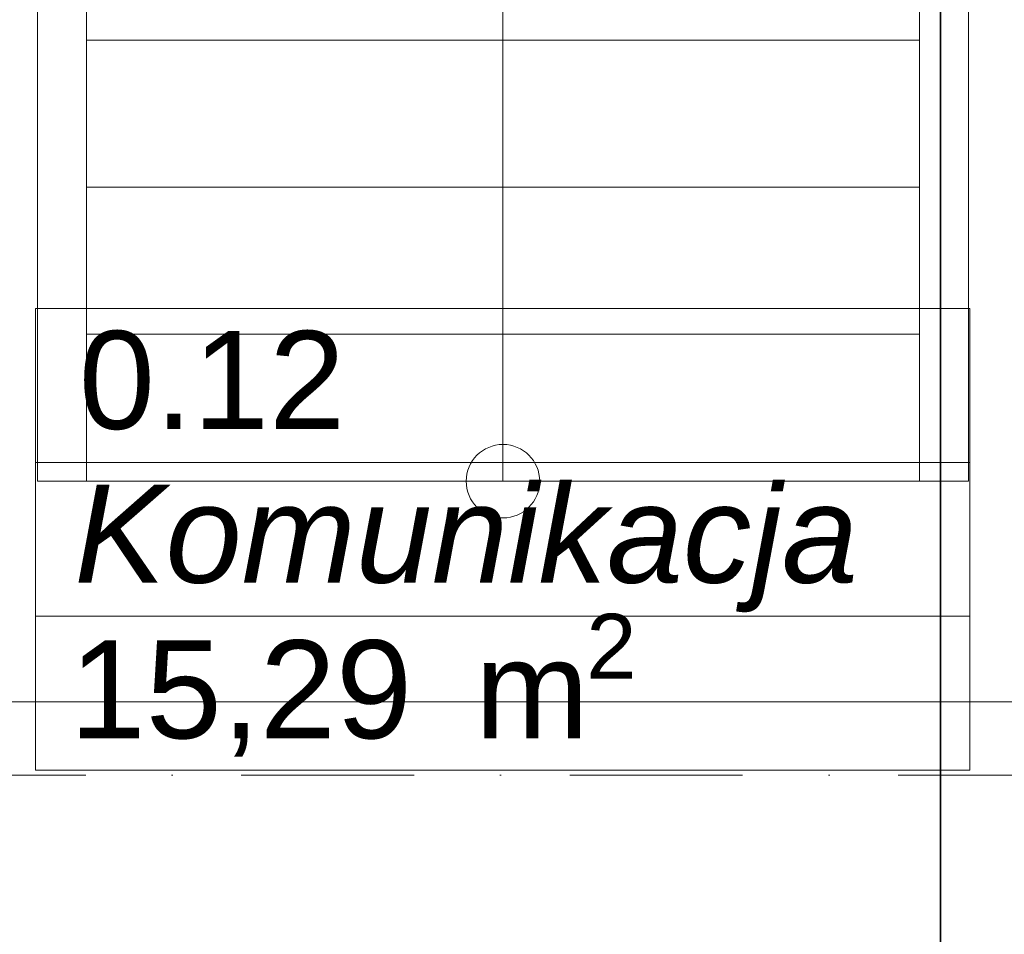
# Model space of a CAD drawing. Header units: millimetres. Extents: x -34676 to 172266, y 39940 to 476087.
# Tile 71 of 256: x 20789 to 22798, y 284198 to 286065. Entities that reach past the tile are written whole.
import ezdxf

# ---------------------------------------------------------------- set-up
doc = ezdxf.new("R2010")
doc.units = ezdxf.units.MM
doc.header["$MEASUREMENT"] = 0
doc.linetypes.add('Kropki i Kreski', pattern=[6.702778, 3.527778, -1.763889, 0, -1.411111])
for name, color, linetype in [('#podkład', 252, 'Continuous'), ('- strefy pomieszczeń', 7, 'Continuous'), ('Konstrukcja - Siatka mod', 7, 'Continuous'), ('Konstrukcja - Stropy', 7, 'Continuous'), ('Konstrukcja - Ściany zewnętrzne', 7, 'Continuous')]:
    doc.layers.add(name, color=color, linetype=linetype)
doc.styles.add('MtXpl_Arial', font='arial.ttf', dxfattribs={"height": 0.2})
doc.styles.add('MtXpl_Arial1', font='ariali.ttf', dxfattribs={"height": 0.2})

# ---------------------------------------------------------------- blocks, each defined once
blk = doc.blocks.new('UHYGFFFF')
at = {"layer": '- strefy pomieszczeń', "color": 252, "linetype": 'Continuous', "lineweight": 13, "ltscale": 100}
for p, q in [((20430.3, 391615.4), (22337.5, 391615.4)), ((20430.3, 391301.1), (20430.3, 391615.4)), ((22337.5, 391615.4), (22337.5, 391301.1)), ((22337.5, 391301.1), (20430.3, 391301.1)), ((20430.3, 391301.1), (22337.5, 391301.1)), ((20430.3, 390986.9), (20430.3, 391301.1)), ((22337.5, 391301.1), (22337.5, 390986.9)), ((22337.5, 390986.9), (20430.3, 390986.9)), ((20430.3, 390986.9), (22337.5, 390986.9)), ((20430.3, 390672.6), (20430.3, 390986.9)), ((22337.5, 390986.9), (22337.5, 390672.6)), ((22337.5, 390672.6), (20430.3, 390672.6))]:
    blk.add_line(p, q, dxfattribs=at)
at = {"color": 252, "linetype": 'Continuous', "lineweight": 18, "ltscale": 100}
for p, q in [((20434.4, 396062.6), (20434.4, 391262.6)), ((20534.4, 391262.6), (20534.4, 396062.6)), ((22234.4, 396062.6), (22234.4, 391262.6)), ((22334.4, 391262.6), (22334.4, 396062.6)), ((21384.4, 391562.6), (21384.4, 395762.6)), ((20534.4, 392462.6), (20534.4, 392162.6)), ((22234.4, 392162.6), (22234.4, 392462.6)), ((22234.4, 392162.6), (20534.4, 392162.6)), ((20534.4, 392162.6), (20534.4, 391862.6)), ((20534.4, 392162.6), (22234.4, 392162.6)), ((22234.4, 391862.6), (22234.4, 392162.6)), ((22234.4, 391862.6), (20534.4, 391862.6)), ((20534.4, 391862.6), (20534.4, 391562.6)), ((20534.4, 391862.6), (22234.4, 391862.6)), ((22234.4, 391562.6), (22234.4, 391862.6)), ((22234.4, 391562.6), (20534.4, 391562.6)), ((20534.4, 391562.6), (20534.4, 391262.6)), ((20534.4, 391562.6), (22234.4, 391562.6)), ((21384.4, 391262.6), (21384.4, 391562.6)), ((22234.4, 391262.6), (22234.4, 391562.6)), ((20434.4, 391262.6), (20534.4, 391262.6)), ((20534.4, 391262.6), (22234.4, 391262.6)), ((22234.4, 391262.6), (22334.4, 391262.6))]:
    blk.add_line(p, q, dxfattribs=at)
for start, end in [(0, 180), (180, 0)]:
    blk.add_arc((21384.4, 391262.6), 75, start, end, dxfattribs=at)
at = {"layer": 'Konstrukcja - Siatka mod', "color": 252, "linetype": 'Kropki i Kreski', "lineweight": 13, "ltscale": 100}
blk.add_line((20180, 390662.6), (49624.6, 390662.6), dxfattribs=at)
at = {"layer": 'Konstrukcja - Stropy', "color": 252, "linetype": 'Continuous', "lineweight": 13, "ltscale": 100}
blk.add_line((22477.6, 390812.6), (19935.6, 390812.6), dxfattribs=at)
at = {"layer": 'Konstrukcja - Ściany zewnętrzne', "color": 252, "linetype": 'Continuous', "lineweight": 35, "ltscale": 100}
blk.add_line((22277.6, 395762.6), (22277.6, 389447.6), dxfattribs=at)
at = {"layer": '- strefy pomieszczeń', "color": 252, "linetype": 'Continuous', "lineweight": 13}
for s, height, style, p in [('0.12', 200, 'MtXpl_Arial', (20518.7, 391369.3)), ('Komunikacja', 200, 'MtXpl_Arial1', (20509.5, 391055.4)), ('2', 132, 'MtXpl_Arial', (21554.4, 390859.9)), ('15,29', 200, 'MtXpl_Arial', (20499.9, 390737.9)), (' m', 200, 'MtXpl_Arial', (21249.6, 390737.9))]:
    blk.add_text(s, height=height, dxfattribs=dict(at, style=style)).set_placement(p)

msp = doc.modelspace()

# ---------------------------------------------------------------- block references
at = {"layer": '#podkład'}
msp.add_blockref('UHYGFFFF', (390.9, -106139.9), dxfattribs=at)

doc.saveas('drawing.dxf')
